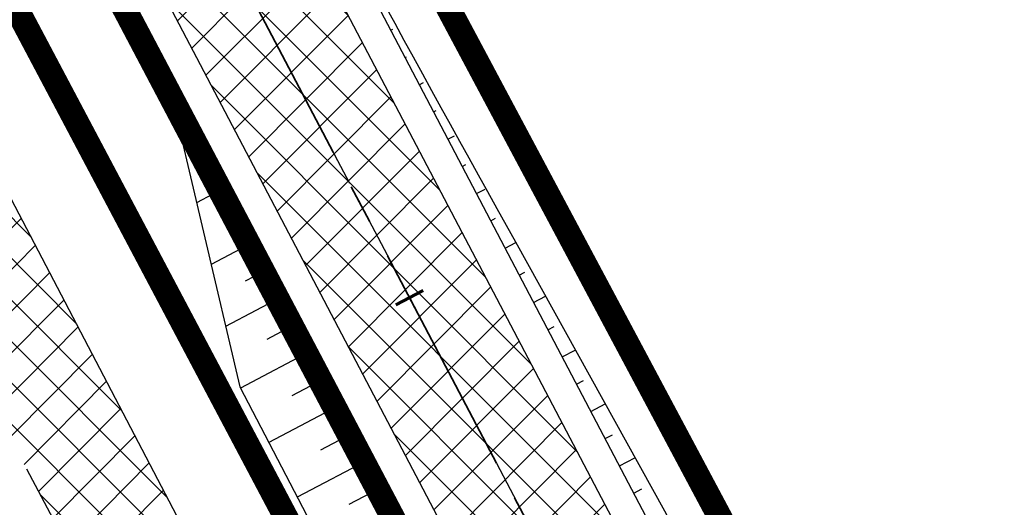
# Model space of a CAD drawing. Header units: metres. Extents: x 7529682 to 7533711, y 5721195 to 5727842.
# Tile 196 of 232: x 7530005 to 7530021, y 5727237 to 5727245. Entities that reach past the tile are written whole.
import ezdxf
from ezdxf import colors
from ezdxf.entities.mleader import LeaderData, LeaderLine
from ezdxf.math import Vec2, Vec3

# ---------------------------------------------------------------- set-up
doc = ezdxf.new("R2010")
doc.units = ezdxf.units.M
for name, pattern in [('817-dzialki-09-05-04$0$HIDDEN', [0.375, 0.25, -0.125]), ('ACAD_ISO05W100', [33, 24, -3, 0, -3, 0, -3]), ('CENTER', [50.800000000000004, 31.75, -6.35, 6.35, -6.35]), ('CENTER2', [28.575000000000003, 19.05, -3.175, 3.175, -3.175]), ('HIDDEN', [9.524999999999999, 6.35, -3.175])]:
    doc.linetypes.add(name, pattern=pattern)
for name, color, linetype in [('C-DROGI-SYTUACJA', 7, 'Continuous'), ('D-hatch-pobocza', 131, 'Continuous'), ('D-pobocza', 60, 'Continuous'), ('D-rowy', 160, 'Continuous'), ('D-skarpa', 2, 'Continuous'), ('D-skarpa-kreskowanie', 2, 'Continuous')]:
    doc.layers.add(name, color=color, linetype=linetype)
doc.layers.add('D-hatch-ciag-pieszo-rowerowy', color=7, linetype='Continuous', lineweight=13, true_color=0xff9f80)
doc.layers.add('D-LR-etap-III', color=7, linetype='817-dzialki-09-05-04$0$HIDDEN', lineweight=50, true_color=0x00008f)
for name, color, linetype, lineweight in [('D-krawędzie', 3, 'Continuous', 30), ('D-obrzeża', 2, 'Continuous', 30), ('D-oś', 10, 'CENTER', 30), ('D-pas-drogowy', 7, 'ACAD_ISO05W100', 50)]:
    doc.layers.add(name, color=color, linetype=linetype, lineweight=lineweight)
doc.layers.add('poprzeczki', color=7, linetype='Continuous', true_color=0x0000c7)
doc.layers.add('Sieci-EN-opisy', color=4, linetype='Continuous', lineweight=30, plot=False)
doc.styles.get("Standard").update_dxf_attribs({"font": 'arial.ttf'})
pattern_1 = [(45, (0, 0), (-0.3367596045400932, 0.3367596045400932), []), (135, (0, 0), (-0.3367596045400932, -0.3367596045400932), [])]

# ---------------------------------------------------------------- blocks, each defined once
blk = doc.blocks.new('AeccTickLine')
at = {"color": 0, "linetype": 'ByBlock', "lineweight": -2}
blk.add_line((0, 1), (-3.673819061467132e-16, -1), dxfattribs=at)

msp = doc.modelspace()

# ---------------------------------------------------------------- hatches: boundary and pattern name
at = {"layer": 'D-hatch-ciag-pieszo-rowerowy'}
h = msp.add_hatch(dxfattribs=at)
h.set_pattern_fill('ANSI37', color=256, scale=0.15, style=0)
h.set_pattern_definition(pattern_1)
h.paths.add_polyline_path([(7530087.678862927, 5727092.355615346), (7530089.82643199, 5727093.64472505), (7530088.918086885, 5727095.394145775), (7530067.691098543, 5727136.189728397), (7530050.056161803, 5727169.469378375), (7530031.715691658, 5727204.15672467), (7530016.02393302, 5727233.701768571), (7529998.202331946, 5727267.633669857), (7529996.200073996, 5727266.069395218), (7530013.813315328, 5727232.534205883), (7530029.506689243, 5727202.986120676), (7530047.847139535, 5727168.298814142), (7530065.47768309, 5727135.027454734), (7530086.699342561, 5727094.242115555)])
at = {"layer": 'D-hatch-pobocza'}
h = msp.add_hatch(dxfattribs=at)
h.set_pattern_fill('ANSI37', color=256, scale=0.15, style=0)
h.set_pattern_definition(pattern_1)
h.paths.add_polyline_path([(7530033.2, 5727187.89), (7530019.74, 5727212.96), (7530009.309999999, 5727233.03), (7529993.271317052, 5727263.708224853), (7529991.73786403, 5727262.451863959), (7530006.701701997, 5727234.141132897), (7530044.198460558, 5727163.133456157), (7530082.890091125, 5727090.20043586), (7530088.410620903, 5727079.7730674), (7530090.482093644, 5727079.127608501), (7530082.53, 5727094.32), (7530071.3, 5727115.82), (7530059.019999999, 5727138.69), (7530045.92, 5727163.31)])

# ---------------------------------------------------------------- linework, layer by layer
at = {"layer": 'C-DROGI-SYTUACJA', "color": 10, "linetype": 'CENTER2', "lineweight": 35, "ltscale": 0.2}
msp.add_lwpolyline([(7529994.784814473, 5727271.452278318), (7530014.918624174, 5727233.117987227), (7530030.611190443, 5727203.571422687), (7530048.95165067, 5727168.884096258), (7530066.58439081, 5727135.608591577), (7530088.791572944, 5727092.929201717), (7530119.442360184, 5727037.047053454), (7530133.979593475, 5727010.093640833), (7530160.01702296, 5726961.449550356), (7530183.786607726, 5726917.332915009), (7530204.666096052, 5726877.528243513), (7530227.908566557, 5726832.904262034), (7530259.102442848, 5726774.825526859, 0.06358496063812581), (7530264.988877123, 5726766.578101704), (7530268.469625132, 5726762.818326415, -0.06508397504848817), (7530272.968742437, 5726756.474687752), (7530281.4242284, 5726740.503672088, -0.06508397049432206), (7530284.141528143, 5726733.216691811), (7530284.890711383, 5726729.972348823, 0.06446268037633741), (7530289.361782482, 5726717.936811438), (7530322.483990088, 5726654.998261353), (7530339.922145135, 5726621.886334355)], format="xyb", dxfattribs=at)
at = {"layer": 'D-krawędzie', "linetype": 'HIDDEN', "ltscale": 0.3}
msp.add_lwpolyline([(7529971.475882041, 5727300.786382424), (7530006.701701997, 5727234.141132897), (7530044.198460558, 5727163.133456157), (7530082.890091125, 5727090.20043586), (7530098.687472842, 5727060.36179238), (7530131.997785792, 5726997.210008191), (7530163.821737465, 5726937.096607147), (7530204.081352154, 5726861.012519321), (7530247.819962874, 5726778.438272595), (7530252.219999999, 5726770.26), (7530259.735272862, 5726756.89951491), (7530263.781713, 5726749.286762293), (7530270.196482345, 5726737.095956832), (7530272.433334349, 5726732.818899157), (7530276.00888925, 5726725.597700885), (7530279.7, 5726718.02), (7530284.501430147, 5726708.939695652), (7530291.375516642, 5726695.939652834), (7530296.045865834, 5726687.107244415), (7530304.46414878, 5726671.186868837), (7530316.603827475, 5726648.181421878)], dxfattribs=at)
at = {"layer": 'D-LR-etap-III', "ltscale": 10, "flags": 128}
msp.add_lwpolyline([(7531750.474471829, 5723895.103125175, 0.4, 0.4, 0), (7531750.505, 5723895.13, 0.4, 0.4, 0), (7531682.71, 5724022.92, 0.4, 0.4, 0), (7531619.177023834, 5724147.203692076, 0.4, 0.4, 0), (7531592.308960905, 5724198.48863389, 0.4, 0.4, 0), (7531553.263875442, 5724272.918564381, 0.4, 0.4, 0), (7531504.019999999, 5724366.79, 0.4, 0.4, 0), (7531482.09, 5724407.62, 0.4, 0.4, 0), (7531412.350402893, 5724541.182759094, 0.4, 0.4, 0), (7531388.463669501, 5724586.929768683, 0.4, 0.4, 0), (7531345.12, 5724669.94, 0.4, 0.4, 0), (7531127.66, 5725081.67, 0.4, 0.4, 0), (7531059.253139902, 5725211.040795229, 0.4, 0.4, 0), (7531008.007244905, 5725307.953830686, 0.4, 0.4, 0), (7530964.181635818, 5725390.835555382, 0.4, 0.4, 0), (7530914.557354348, 5725484.683561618, 0.4, 0.4, 0), (7530865.243241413, 5725577.493975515, 0.4, 0.4, 0), (7530840.085257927, 5725624.058651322, 0.4, 0.4, 0), (7530802.559525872, 5725694.924584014, 0.4, 0.4, 0), (7530755.54, 5725787.51, 0.4, 0.4, 0), (7530708.717810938, 5725876.303221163, 0.4, 0.4, 0), (7530695.12, 5725902.09, 0.4, 0.4, 0), (7530642.91397006, 5726001.07839487, 0.4, 0.4, 0), (7530634.934723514, 5726016.146615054, 0.4, 0.4, 0), (7530610.820000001, 5726061.929999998, 0.4, 0.4, 0), (7530610.820000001, 5726061.929999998, 0.4, 0.4, 0), (7530607.21, 5726063.51, 0.4, 0.4, 0), (7530597.42, 5726080.68, 0.4, 0.4, 0), (7530591.16, 5726088.44, 0.4, 0.4, 0), (7530581.28, 5726107.21, 0.4, 0.4, 0), (7530571.29, 5726130.56, 0.4, 0.4, 0), (7530549.554994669, 5726171.527317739, 0.4, 0.4, 0), (7530531.014309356, 5726206.473807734, 0.4, 0.4, 0), (7530516.461208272, 5726236.016618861, 0.4, 0.4, 0), (7530500.798929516, 5726266.141265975, 0.4, 0.4, 0), (7530491.349999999, 5726283.94, 0.4, 0.4, 0), (7530482.4, 5726303.41, 0.4, 0.4, 0), (7530482.4, 5726303.41, 0.4, 0.4, 0), (7530450.41, 5726357.28, 0.4, 0.4, 0), (7530397.759396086, 5726458.499907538, 0.4, 0.4, 0), (7530334.707815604, 5726583.664702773, 0.4, 0.4, 0), (7530303.939274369, 5726645.167943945, 0.4, 0.4, 0), (7530300.509779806, 5726651.777515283, 0.4, 0.4, 0), (7530289.213532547, 5726671.966724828, 0.4, 0.4, 0), (7530281.54, 5726685.57, 0.4, 0.4, 0), (7530261.37085633, 5726724.163374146, 0.4, 0.4, 0), (7530254.03, 5726738.21, 0.4, 0.4, 0), (7530197.219999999, 5726845.06, 0.4, 0.4, 0), (7530194.71, 5726849.15, 0.4, 0.4, 0), (7530195.92, 5726850.75, 0.4, 0.4, 0), (7530170.546669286, 5726892.961489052, 0.4, 0.4, 0), (7530143.174718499, 5726945.065838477, 0.4, 0.4, 0), (7530105.059999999, 5727018.32, 0.4, 0.4, 0), (7530100.059999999, 5727027.16, 0.4, 0.4, 0), (7530062.318670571, 5727099.625398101, 0.4, 0.4, 0), (7530015.378537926, 5727189.420463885, 0.4, 0.4, 0), (7529983.207960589, 5727250.206596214, 0.4, 0.4, 0), (7529953.284293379, 5727306.74720398, 0.4, 0.4, 0), (7529900.67053443, 5727406.15903814, 0.4, 0.4, 0), (7529890.630239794, 5727425.131178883, 0.4, 0.4, 0), (7529875.155383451, 5727454.426350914, 0.4, 0.4, 0), (7529857.560096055, 5727487.787346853, 0.4, 0.4, 0), (7529835.194401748, 5727530.19312405, 0.4, 0.4, 0), (7529811.740544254, 5727574.662079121, 0.4, 0.4, 0), (7529792.101859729, 5727611.922638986, 0.4, 0.4, 0), (7529768.066117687, 5727657.469613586, 0.4, 0.4, 0), (7529755.210566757, 5727682.131373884, 0.4, 0.4, 0), (7529753.309999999, 5727681.13, 0.4, 0.4, 0), (7529739.21, 5727707.77, 0.4, 0.4, 0), (7529735.394745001, 5727711.251990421, 0.4, 0.4, 0), (7529725.42, 5727730.2, 0.4, 0.4, 0), (7529723.55, 5727729.88, 0.4, 0.4, 0), (7529695.566668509, 5727782.932080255, 0.4, 0.4, 0), (7529717.67971874, 5727794.024357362, 0.4, 0.4, 0), (7529736.274870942, 5727758.647400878, 0.4, 0.4, 0), (7529736.274870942, 5727758.647400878, 0.4, 0.4, 0), (7529744.511003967, 5727750.406106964, 0.4, 0.4, 0), (7529744.511003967, 5727750.406106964, 0.4, 0.4, 0), (7529750.282568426, 5727738.549848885, 0.4, 0.4, 0), (7529777.108510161, 5727687.569424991, 0.4, 0.4, 0), (7529796.51537536, 5727651.329932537, 0.4, 0.4, 0), (7529814.937945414, 5727616.793170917, 0.4, 0.4, 0), (7529839.006722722, 5727572.303976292, 0.4, 0.4, 0), (7529860.617626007, 5727532.509108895, 0.4, 0.4, 0), (7529882.348967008, 5727491.504261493, 0.4, 0.4, 0), (7529904.865139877, 5727449.096370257, 0.4, 0.4, 0), (7529920.747384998, 5727418.884773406, 0.4, 0.4, 0), (7529946.676504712, 5727368.547487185, 0.4, 0.4, 0), (7529972.024701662, 5727320.573310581, 0.4, 0.4, 0), (7529987.740014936, 5727290.153392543, 0.4, 0.4, 0), (7529996.497385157, 5727273.661630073, 0.4, 0.4, 0), (7530017.541471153, 5727234.202689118, 0.4, 0.4, 0), (7530033.053657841, 5727204.864166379, 0.4, 0.4, 0), (7530051.622983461, 5727170.222745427, 0.4, 0.4, 0), (7530069.276612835, 5727137.015751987, 0.4, 0.4, 0), (7530089.385386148, 5727097.533639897, 0.4, 0.4, 0), (7530109.712512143, 5727060.746615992, 0.4, 0.4, 0), (7530136.769722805, 5727011.640131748, 0.4, 0.4, 0), (7530162.446686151, 5726962.743777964, 0.4, 0.4, 0), (7530187.674104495, 5726916.992101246, 0.4, 0.4, 0), (7530207.820739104, 5726879.335323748, 0.4, 0.4, 0), (7530230.625609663, 5726834.518686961, 0.4, 0.4, 0), (7530262.288093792, 5726776.61832811, 0.4, 0.4, 0), (7530277.509672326, 5726760.213143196, 0.4, 0.4, 0), (7530286.036865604, 5726744.106684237, 0.4, 0.4, 0), (7530288.097472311, 5726735.884066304, 0.4, 0.4, 0), (7530290.393870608, 5726725.046963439, 0.4, 0.4, 0), (7530296.17664807, 5726713.582980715, 0.4, 0.4, 0), (7530302.726195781, 5726701.18226779, 0.4, 0.4, 0), (7530325.685047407, 5726657.466383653, 0.4, 0.4, 0), (7530343.243978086, 5726623.648592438, 0.4, 0.4, 0), (7530360.229820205, 5726591.746871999, 0.4, 0.4, 0), (7530383.20855044, 5726548.059469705, 0.4, 0.4, 0), (7530406.017875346, 5726503.605514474, 0.4, 0.4, 0), (7530427.464919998, 5726462.620289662, 0.4, 0.4, 0), (7530447.9278544, 5726424.388014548, 0.4, 0.4, 0), (7530471.126878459, 5726379.920667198, 0.4, 0.4, 0), (7530490.501003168, 5726343.033350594, 0.4, 0.4, 0), (7530509.499458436, 5726306.733076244, 0.4, 0.4, 0), (7530529.890269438, 5726267.244072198, 0.4, 0.4, 0), (7530543.852446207, 5726238.990319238, 0.4, 0.4, 0), (7530554.808897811, 5726218.943990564, 0.4, 0.4, 0), (7530559.027108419, 5726212.223286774, 0.4, 0.4, 0), (7530563.060988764, 5726206.409670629, 0.4, 0.4, 0), (7530566.93354971, 5726200.463543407, 0.4, 0.4, 0), (7530569.771022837, 5726194.901501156, 0.4, 0.4, 0), (7530571.47319415, 5726191.282350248, 0.4, 0.4, 0), (7530572.839142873, 5726188.024533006, 0.4, 0.4, 0), (7530575.295071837, 5726182.034664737, 0.4, 0.4, 0), (7530579.736851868, 5726173.306070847, 0.4, 0.4, 0), (7530583.3, 5726167.41, 0.4, 0.4, 0), (7530593.4, 5726163.33, 0.4, 0.4, 0), (7530598.618375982, 5726155.264489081, 0.4, 0.4, 0), (7530608.258304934, 5726140.497132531, 0.4, 0.4, 0), (7530603.269999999, 5726136.83, 0.4, 0.4, 0), (7530606.53, 5726131.84, 0.4, 0.4, 0), (7530604.239057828, 5726124.21679044, 0.4, 0.4, 0), (7530605.847136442, 5726121.630127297, 0.4, 0.4, 0), (7530608.971611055, 5726116.164124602, 0.4, 0.4, 0), (7530618.114293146, 5726097.791111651, 0.4, 0.4, 0), (7530651.213125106, 5726034.959524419, 0.4, 0.4, 0), (7530670.243741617, 5725998.61095082, 0.4, 0.4, 0), (7530698.075474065, 5725945.952624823, 0.4, 0.4, 0), (7530716.505955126, 5725911.3051464, 0.4, 0.4, 0), (7530735.223454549, 5725875.667401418, 0.4, 0.4, 0), (7530752.504235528, 5725842.154920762, 0.4, 0.4, 0), (7530778.310652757, 5725793.501254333, 0.4, 0.4, 0), (7530797.499961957, 5725756.381811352, 0.4, 0.4, 0), (7530812.518974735, 5725728.28874362, 0.4, 0.4, 0), (7530820.039295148, 5725713.160404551, 0.4, 0.4, 0), (7530822.422446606, 5725710.193574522, 0.4, 0.4, 0), (7530833.154893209, 5725688.800634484, 0.4, 0.4, 0), (7530849.629354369, 5725656.158601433, 0.4, 0.4, 0), (7530867.98290276, 5725621.963939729, 0.4, 0.4, 0), (7530872.629809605, 5725612.88760475, 0.4, 0.4, 0), (7530880.354488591, 5725597.594500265, 0.4, 0.4, 0), (7530883.839446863, 5725593.389159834, 0.4, 0.4, 0), (7530891.782113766, 5725587.763349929, 0.4, 0.4, 0), (7530895.038670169, 5725584.280746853, 0.4, 0.4, 0), (7530897.033644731, 5725580.941110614, 0.4, 0.4, 0), (7530900.951646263, 5725579.945856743, 0.4, 0.4, 0), (7530904.80970798, 5725571.977328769, 0.4, 0.4, 0), (7530903.682362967, 5725568.566434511, 0.4, 0.4, 0), (7530908.900614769, 5725558.844845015, 0.4, 0.4, 0), (7530910.252030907, 5725545.671606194, 0.4, 0.4, 0), (7530912.872986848, 5725538.645543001, 0.4, 0.4, 0), (7530945.278171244, 5725478.464284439, 0.4, 0.4, 0), (7530959.692318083, 5725450.24628822, 0.4, 0.4, 0), (7531002.82670893, 5725368.192370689, 0.4, 0.4, 0), (7531044.703532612, 5725290.314293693, 0.4, 0.4, 0), (7531064.098839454, 5725253.212562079, 0.4, 0.4, 0), (7531083.010253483, 5725216.677517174, 0.4, 0.4, 0), (7531113.013137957, 5725158.465613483, 0.4, 0.4, 0), (7531137.364304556, 5725113.07076138, 0.4, 0.4, 0), (7531150.830830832, 5725086.711759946, 0.4, 0.4, 0), (7531159.745663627, 5725076.640848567, 0.4, 0.4, 0), (7531166.309999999, 5725074.58, 0.4, 0.4, 0), (7531172.29, 5725062.58, 0.4, 0.4, 0), (7531170.589828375, 5725055.605912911, 0.4, 0.4, 0), (7531173.732823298, 5725044.080706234, 0.4, 0.4, 0), (7531215.342008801, 5724964.859648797, 0.4, 0.4, 0), (7531238.054496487, 5724921.684649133, 0.4, 0.4, 0), (7531262.389821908, 5724875.282876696, 0.4, 0.4, 0), (7531295.587160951, 5724811.265731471, 0.4, 0.4, 0), (7531348.487908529, 5724712.362812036, 0.4, 0.4, 0), (7531363.740817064, 5724682.68394264, 0.4, 0.4, 0), (7531366.986905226, 5724675.865317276, 0.4, 0.4, 0), (7531382.541261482, 5724646.110625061, 0.4, 0.4, 0), (7531401.299165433, 5724610.874551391, 0.4, 0.4, 0), (7531428.964837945, 5724558.862274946, 0.4, 0.4, 0), (7531449.111202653, 5724520.397801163, 0.4, 0.4, 0), (7531477.292992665, 5724465.831467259, 0.4, 0.4, 0), (7531500.996290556, 5724421.112506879, 0.4, 0.4, 0), (7531512.121834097, 5724400.549045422, 0.4, 0.4, 0), (7531513.78163794, 5724396.757451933, 0.4, 0.4, 0), (7531526.32, 5724379.39, 0.4, 0.4, 0), (7531566.783642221, 5724302.73628205, 0.4, 0.4, 0), (7531578.579156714, 5724282.774819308, 0.4, 0.4, 0), (7531584.232619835, 5724273.111246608, 0.4, 0.4, 0), (7531590.109283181, 5724263.508189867, 0.4, 0.4, 0), (7531593.027899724, 5724258.771479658, 0.4, 0.4, 0), (7531595.711841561, 5724254.226824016, 0.4, 0.4, 0), (7531601.659976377, 5724243.898197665, 0.4, 0.4, 0), (7531606.097733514, 5724235.986407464, 0.4, 0.4, 0), (7531609.382207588, 5724230.799061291, 0.4, 0.4, 0), (7531611.580260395, 5724227.671180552, 0.4, 0.4, 0), (7531612.707802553, 5724225.86410867, 0.4, 0.4, 0), (7531618.665224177, 5724214.480919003, 0.4, 0.4, 0), (7531619.885522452, 5724212.333950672, 0.4, 0.4, 0), (7531620.931818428, 5724210.787064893, 0.4, 0.4, 0), (7531623.518605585, 5724207.111542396, 0.4, 0.4, 0), (7531626.143926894, 5724203.61306897, 0.4, 0.4, 0), (7531632.022984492, 5724196.485954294, 0.4, 0.4, 0), (7531653.949089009, 5724152.617641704, 0.4, 0.4, 0), (7531656.750690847, 5724143.103797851, 0.4, 0.4, 0), (7531659.61440691, 5724133.254504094, 0.4, 0.4, 0), (7531661.627147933, 5724128.646047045, 0.4, 0.4, 0.01093811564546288), (7531674.314987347, 5724101.43546424, 0.4, 0.4, 0), (7531685.137626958, 5724081.408252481, 0.4, 0.4, 0), (7531692.159945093, 5724066.277333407, 0.4, 0.4, 0), (7531699.662164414, 5724051.388120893, 0.4, 0.4, 0), (7531704.480624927, 5724040.808561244, 0.4, 0.4, 0), (7531704.480624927, 5724040.808561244, 0.4, 0.4, 0), (7531704.401251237, 5724037.368913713, 0.4, 0.4, 0), (7531720.383609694, 5724003.441317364, 0.4, 0.4, 0), (7531728.79890528, 5723986.206298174, 0.4, 0.4, 0), (7531733.237926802, 5723977.192631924, 0.4, 0.4, 0), (7531736.750027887, 5723969.505210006, 0.4, 0.4, 0), (7531737.336143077, 5723968.518916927, 0.4, 0.4, 0), (7531738.285051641, 5723967.699360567, 0.4, 0.4, 0), (7531742.180915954, 5723962.346428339, 0.4, 0.4, 0), (7531744.286141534, 5723958.615526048, 0.4, 0.4, 0), (7531755.393260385, 5723944.192617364, 0.4, 0.4, 0), (7531758.69, 5723936.76, 0.4, 0.4, 0), (7531780.08, 5723929.25, 0.4, 0.4, 0), (7531792.611989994, 5723906.337708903, 0.4, 0.4, 0), (7531792.611989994, 5723906.337708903, 0.4, 0.4, 0), (7531756.962094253, 5723883.055323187, 0.4, 0.4, 0), (7531750.46, 5723895.130000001, 0.4, 0.4, 0), (7531750.46, 5723895.130000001, 0, 0, 0)], format="xyseb", dxfattribs=at)
at = {"layer": 'D-obrzeża'}
for points in [[(7530255.070830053, 5726779.690066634), (7530226.803596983, 5726832.319792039), (7530203.558300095, 5726876.949199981), (7530182.682878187, 5726916.746119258), (7530158.915773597, 5726960.858151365), (7530132.878471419, 5727009.502004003), (7530118.344271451, 5727036.449792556), (7530087.649834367, 5727092.411522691), (7530086.699342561, 5727094.242115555), (7530065.47768309, 5727135.027454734), (7530047.847139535, 5727168.298814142), (7530029.506689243, 5727202.986120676), (7530013.813315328, 5727232.534205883), (7529993.681375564, 5727270.864936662)], [(7530097.920401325, 5727078.884914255), (7530089.894115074, 5727093.518343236), (7530067.691098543, 5727136.189728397), (7530050.056161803, 5727169.469378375), (7530031.715691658, 5727204.15672467), (7530016.02393302, 5727233.701768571), (7529998.204604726, 5727267.629342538)]]:
    msp.add_lwpolyline(points, dxfattribs=at)
at = {"layer": 'D-oś', "ltscale": 0.03}
msp.add_lwpolyline([(7529994.784814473, 5727271.452278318), (7530014.918624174, 5727233.117987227), (7530030.611190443, 5727203.571422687), (7530048.95165067, 5727168.884096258), (7530066.58439081, 5727135.608591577), (7530088.791572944, 5727092.929201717), (7530119.442360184, 5727037.047053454), (7530133.979593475, 5727010.093640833), (7530160.01702296, 5726961.449550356), (7530183.786607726, 5726917.332915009), (7530204.666096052, 5726877.528243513), (7530227.908566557, 5726832.904262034), (7530259.102442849, 5726774.825526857, 0.06358496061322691), (7530264.988877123, 5726766.578101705), (7530268.469625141, 5726762.818326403, -0.06508397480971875), (7530272.968742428, 5726756.474687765), (7530281.424228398, 5726740.503672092, -0.06508397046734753), (7530284.141528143, 5726733.216691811), (7530284.890711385, 5726729.972348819, 0.06446268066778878), (7530289.361782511, 5726717.936811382), (7530322.48423269, 5726654.997800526)], format="xyb", dxfattribs=at)
at = {"layer": 'D-pas-drogowy', "ltscale": 0.2, "flags": 128}
msp.add_lwpolyline([(7531633.018560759, 5724182.834272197, 0.4, 0.4, 0), (7531617.558899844, 5724211.608162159, 0.4, 0.4, 0), (7531566.783642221, 5724302.73628205, 0.4, 0.4, 0), (7531538.419082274, 5724356.469679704, 0.4, 0.4, 0), (7531526.32, 5724379.39, 0.4, 0.4, 0), (7531516.102085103, 5724393.607319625, 0.4, 0.4, 0.001485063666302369), (7531513.78037409, 5724396.837773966, 0.4, 0.4, 0), (7531501.87, 5724413.41, 0.4, 0.4, 0), (7531474.926107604, 5724464.507896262, 0.4, 0.4, 0), (7531446.200436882, 5724518.992313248, 0.4, 0.4, 0), (7531424.962185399, 5724559.262257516, 0.4, 0.4, 0), (7531398.444460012, 5724609.565801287, 0.4, 0.4, 0), (7531379.647455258, 5724645.216004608, 0.4, 0.4, 0), (7531365.23, 5724672.56, 0.4, 0.4, 0), (7531341.305752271, 5724717.915356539, 0.4, 0.4, 0), (7531312.899996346, 5724771.788898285, 0.4, 0.4, 0), (7531292.590923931, 5724810.306502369, 0.4, 0.4, 0), (7531259.391619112, 5724873.271351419, 0.4, 0.4, 0), (7531233.740401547, 5724921.922582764, 0.4, 0.4, 0), (7531203.072738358, 5724980.092044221, 0.4, 0.4, 0), (7531173.471398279, 5725036.225177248, 0.4, 0.4, 0), (7531168.269999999, 5725046.09, 0.4, 0.4, 0), (7531172.29, 5725062.58, 0.4, 0.4, 0), (7531166.309999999, 5725074.58, 0.4, 0.4, 0), (7531150.32, 5725079.6, 0.4, 0.4, 0), (7531141.5, 5725096.43, 0.4, 0.4, 0), (7531109.311735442, 5725157.814415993, 0.4, 0.4, 0), (7531086.641300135, 5725201.047918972, 0.4, 0.4, 0), (7531059.198258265, 5725253.383662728, 0.4, 0.4, 0), (7531028.206828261, 5725312.48946212, 0.4, 0.4, 0), (7530999.104694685, 5725367.990143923, 0.4, 0.4, 0), (7530956.247527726, 5725449.724815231, 0.4, 0.4, 0), (7530924.397774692, 5725510.463768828, 0.4, 0.4, 0), (7530897.509999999, 5725561.74, 0.4, 0.4, 0), (7530894.46, 5725566.14, 0.4, 0.4, 0), (7530892.16, 5725570.49, 0.4, 0.4, 0), (7530869.362688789, 5725613.307018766, 0.4, 0.4, 0), (7530861.693971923, 5725627.704613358, 0.4, 0.4, 0), (7530852.74, 5725644.52, 0.4, 0.4, 0), (7530831.509999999, 5725684.2, 0.4, 0.4, 0), (7530811.13, 5725722.52, 0.4, 0.4, 0), (7530792.3476413, 5725757.940652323, 0.4, 0.4, 0), (7530768.03, 5725803.8, 0.4, 0.4, 0), (7530748.768542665, 5725840.178507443, 0.4, 0.4, 0), (7530727.7, 5725879.97, 0.4, 0.4, 0), (7530712.0981582, 5725909.54523909, 0.4, 0.4, 0), (7530693.644105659, 5725944.645156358, 0.4, 0.4, 0), (7530665.702224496, 5725997.538976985, 0.4, 0.4, 0), (7530641.759999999, 5726042.88, 0.4, 0.4, 0), (7530616.5, 5726091.48, 0.4, 0.4, 0), (7530604.628439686, 5726114.319880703, 0.4, 0.4, -0.007762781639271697), (7530602.5, 5726118.43, 0.4, 0.4, 0), (7530603.992037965, 5726123.394821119, 0.4, 0.4, 0), (7530606.53, 5726131.84, 0.4, 0.4, 0), (7530603.269999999, 5726136.83, 0.4, 0.4, 0), (7530593.775620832, 5726151.368713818, 0.4, 0.4, 0), (7530590.202637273, 5726156.84001263, 0.4, 0.4, 0), (7530583.3, 5726167.41, 0.4, 0.4, 0), (7530580.578343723, 5726170.427567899, 0.4, 0.4, 0), (7530575.849999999, 5726175.67, 0.4, 0.4, 0), (7530569.009999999, 5726186.66, 0.4, 0.4, 0), (7530562.555322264, 5726199.189409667, 0.4, 0.4, 0), (7530555.67, 5726211.39, 0.4, 0.4, 0), (7530548.29, 5726224.23, 0.4, 0.4, 0), (7530540.58, 5726237.71, 0.4, 0.4, 0), (7530532.679999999, 5726252.65, 0.4, 0.4, 0), (7530524.059999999, 5726269.35, 0.4, 0.4, 0), (7530502.82, 5726309.91, 0.4, 0.4, 0), (7530488.83, 5726336.63, 0.4, 0.4, 0), (7530466.03, 5726380.16, 0.4, 0.4, 0), (7530438.469999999, 5726432.77, 0.4, 0.4, 0), (7530424.53, 5726459.09, 0.4, 0.4, 0), (7530401.63, 5726502.97, 0.4, 0.4, 0), (7530383.38, 5726538.06, 0.4, 0.4, 0), (7530353.969999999, 5726593.52, 0.4, 0.4, 0), (7530338.469999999, 5726622.74, 0.4, 0.4, 0), (7530322.009999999, 5726653.88, 0.4, 0.4, 0), (7530297.54, 5726700.33, 0.4, 0.4, 0), (7530287.38, 5726719.6, 0.4, 0.4, 0), (7530285.94993921, 5726722.315508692, 0.4, 0.4, 0), (7530280.259999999, 5726733.12, 0.4, 0.4, 0), (7530266.73, 5726758.74, 0.4, 0.4, 0), (7530260.42, 5726770.47, 0.4, 0.4, 0), (7530253.25, 5726783.82, 0.4, 0.4, 0), (7530244.95, 5726799.33, 0.4, 0.4, 0), (7530239.389999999, 5726808.49, 0.4, 0.4, 0), (7530238.29, 5726807.9, 0.4, 0.4, 0), (7530218.11, 5726850.67, 0.4, 0.4, 0), (7530175.906646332, 5726928.168028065, 0.4, 0.4, 0), (7530096.679999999, 5727076.15, 0.4, 0.4, 0), (7530094.679999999, 5727079.89, 0.4, 0.4, 0), (7530064.59693469, 5727135.522637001, 0.4, 0.4, 0), (7530046.730970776, 5727168.8921561, 0.4, 0.4, 0), (7530025.803045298, 5727208.461374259, 0.4, 0.4, 0), (7530012.846501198, 5727232.979315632, 0.4, 0.4, 0), (7529994.15, 5727268.45, 0.4, 0.4, 0), (7529981.670868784, 5727291.93018666, 0.4, 0.4, 0), (7529949.889999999, 5727351.73, 0.4, 0.4, 0), (7529924.75, 5727399.03, 0.4, 0.4, 0), (7529915.515824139, 5727417.099754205, 0.4, 0.4, 0), (7529885.83, 5727475.19, 0.4, 0.4, 0), (7529862.559999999, 5727519.97, 0.4, 0.4, 0), (7529852.984923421, 5727538.191086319, 0.4, 0.4, 0), (7529836.513084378, 5727569.51130111, 0.4, 0.4, 0), (7529815.36890814, 5727609.140983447, 0.4, 0.4, 0), (7529792.795203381, 5727651.247499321, 0.4, 0.4, 0), (7529774.199114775, 5727685.858348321, 0.4, 0.4, 0), (7529746.966026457, 5727736.059440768, 0.4, 0.4, 0), (7529733.92, 5727757.62, 0.4, 0.4, 0), (7529708.607472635, 5727806.388536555, 0.4, 0.4, 0), (7529688.491967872, 5727796.344621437, 0.4, 0.4, 0), (7529723.55, 5727729.88, 0.4, 0.4, 0), (7529725.42, 5727730.2, 0.4, 0.4, 0), (7529735.38, 5727711.28, 0.4, 0.4, 0), (7529739.21, 5727707.77, 0.4, 0.4, 0), (7529753.309999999, 5727681.13, 0.4, 0.4, 0), (7529755.178396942, 5727682.114424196, 0.4, 0.4, 0), (7529792.101859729, 5727611.922638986, 0.4, 0.4, 0), (7529811.740544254, 5727574.662079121, 0.4, 0.4, 0), (7529835.194401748, 5727530.19312405, 0.4, 0.4, 0), (7529857.560096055, 5727487.787346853, 0.4, 0.4, 0), (7529875.155383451, 5727454.426350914, 0.4, 0.4, 0), (7529890.630239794, 5727425.131178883, 0.4, 0.4, 0), (7529900.67053443, 5727406.15903814, 0.4, 0.4, 0), (7529953.284293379, 5727306.74720398, 0.4, 0.4, 0), (7529983.207960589, 5727250.206596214, 0.4, 0.4, 0), (7530015.378537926, 5727189.420463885, 0.4, 0.4, 0), (7530062.318670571, 5727099.625398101, 0.4, 0.4, 0), (7530100.059999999, 5727027.16, 0.4, 0.4, 0), (7530105.059999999, 5727018.32, 0.4, 0.4, 0), (7530143.174718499, 5726945.065838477, 0.4, 0.4, 0), (7530170.546669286, 5726892.961489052, 0.4, 0.4, 0), (7530195.92, 5726850.75, 0.4, 0.4, 0), (7530194.71, 5726849.15, 0.4, 0.4, 0), (7530197.219999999, 5726845.06, 0.4, 0.4, 0), (7530254.03, 5726738.21, 0.4, 0.4, 0), (7530261.37085633, 5726724.163374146, 0.4, 0.4, 0), (7530281.54, 5726685.57, 0.4, 0.4, 0), (7530289.213532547, 5726671.966724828, 0.4, 0.4, 0), (7530300.509779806, 5726651.777515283, 0.4, 0.4, 0), (7530303.939274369, 5726645.167943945, 0.4, 0.4, 0), (7530334.707815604, 5726583.664702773, 0.4, 0.4, 0), (7530397.759396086, 5726458.499907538, 0.4, 0.4, 0), (7530450.41, 5726357.28, 0.4, 0.4, 0), (7530482.4, 5726303.41, 0.4, 0.4, 0), (7530483.687990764, 5726301.003383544, 0.4, 0.4, 0), (7530491.349999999, 5726283.94, 0.4, 0.4, 0), (7530512.67, 5726243.78, 0.4, 0.4, 0), (7530529.429999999, 5726209.46, 0.4, 0.4, 0), (7530571.29, 5726130.56, 0.4, 0.4, 0), (7530581.28, 5726107.21, 0.4, 0.4, 0), (7530591.16, 5726088.44, 0.4, 0.4, 0), (7530597.42, 5726080.68, 0.4, 0.4, 0), (7530607.21, 5726063.51, 0.4, 0.4, 0), (7530610.820000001, 5726061.929999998, 0.4, 0.4, 0), (7530634.934723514, 5726016.146615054, 0.4, 0.4, 0), (7530642.91397006, 5726001.07839487, 0.4, 0.4, 0), (7530695.12, 5725902.09, 0.4, 0.4, 0), (7530708.717810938, 5725876.303221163, 0.4, 0.4, 0), (7530755.54, 5725787.51, 0.4, 0.4, 0), (7530802.559525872, 5725694.924584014, 0.4, 0.4, 0), (7530840.085257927, 5725624.058651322, 0.4, 0.4, 0), (7530865.243241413, 5725577.493975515, 0.4, 0.4, 0), (7530914.557354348, 5725484.683561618, 0.4, 0.4, 0), (7530964.181635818, 5725390.835555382, 0.4, 0.4, 0), (7531008.007244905, 5725307.953830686, 0.4, 0.4, 0), (7531059.253139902, 5725211.040795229, 0.4, 0.4, 0), (7531127.66, 5725081.67, 0.4, 0.4, 0), (7531345.12, 5724669.94, 0.4, 0.4, 0), (7531388.463669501, 5724586.929768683, 0.4, 0.4, 0), (7531412.350402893, 5724541.182759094, 0.4, 0.4, 0), (7531482.09, 5724407.62, 0.4, 0.4, 0), (7531504.019999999, 5724366.79, 0.4, 0.4, 0), (7531519.374444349, 5724337.520497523, 0.4, 0.4, 0), (7531563.748815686, 5724252.931583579, 0.4, 0.4, 0), (7531602.175111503, 5724179.681224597, 0.4, 0.4, 0), (7531619.177023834, 5724147.203692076, 0.4, 0.4, 0), (7531625.038493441, 5724135.63500206, 0.4, 0.4, 0), (7531656.796442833, 5724073.31633882, 0.4, 0.4, 0), (7531675.12, 5724037.36, 0.4, 0.4, 0), (7531682.71, 5724022.92, 0.4, 0.4, 0), (7531705.565196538, 5723979.810545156, 0.4, 0.4, 0), (7531736.605941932, 5723921.261514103, 0.4, 0.4, 0), (7531750.46, 5723895.130000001, 0.4, 0.4, 0), (7531740.769999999, 5723886.56, 0.4, 0.4, 0), (7531732.86, 5723885, 0.4, 0.4, 0), (7531722.179999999, 5723887.77, 0.4, 0.4, 0), (7531729.87, 5723862.17, 0.4, 0.4, 0), (7531742.92, 5723861.93, 0.4, 0.4, 0), (7531763.71, 5723859.52, 0.4, 0.4, 0), (7531768.42, 5723854.12, 0.4, 0.4, 0), (7531787.42, 5723817.97, 0.4, 0.4, 0), (7531795.57, 5723809.82, 0.4, 0.4, 0), (7531816.346897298, 5723819.850397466, 0.4, 0.4, 0), (7531816.346897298, 5723819.850397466, 0.4, 0.4, 0), (7531805.059999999, 5723843.23, 0.4, 0.4, 0), (7531803.61, 5723886.23, 0.4, 0.4, 0), (7531803.61, 5723886.23, 0.4, 0.4, 0), (7531780.08, 5723929.25, 0.4, 0.4, 0), (7531758.69, 5723936.76, 0.4, 0.4, 0), (7531749.3590272, 5723946.412126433, 0.4, 0.4, 0), (7531742.71, 5723953.29, 0.4, 0.4, 0), (7531735.177368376, 5723967.877529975, 0.4, 0.4, 0), (7531722.37, 5723992.68, 0.4, 0.4, 0), (7531705.041669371, 5724030.885563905, 0.4, 0.4, 0), (7531699.469999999, 5724043.17, 0.4, 0.4, 0), (7531692.69, 5724058.11, 0.4, 0.4, 0), (7531679.672010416, 5724084.016803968, 0.4, 0.4, 0), (7531674.55, 5724094.21, 0.4, 0.4, 0), (7531666.633166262, 5724114.002855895, 0.4, 0.4, 0), (7531649, 5724153.82, 0.4, 0.4, 0), (7531641.49, 5724149.34, 0.4, 0.4, 0), (7531626.04, 5724179.34, 0.4, 0.4, 0), (7531633.03, 5724182.84, 0, 0, 0)], format="xyseb", dxfattribs=at)
at = {"layer": 'D-pobocza'}
for points in [[(7529998.605358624, 5727267.941621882), (7530016.466056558, 5727233.935281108), (7530032.157492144, 5727204.390845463), (7530050.498179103, 5727169.703089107), (7530068.133781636, 5727136.422183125), (7530090.335136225, 5727093.753992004), (7530120.979684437, 5727037.883218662), (7530135.521164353, 5727010.921932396), (7530161.558772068, 5726962.277508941), (7530185.331829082, 5726918.154429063), (7530206.217010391, 5726878.338904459), (7530218.181818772, 5726855.367276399)], [(7529995.799622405, 5727265.75654029), (7530013.37119179, 5727232.300693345), (7530029.06488876, 5727202.751999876), (7530047.405122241, 5727168.065103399), (7530065.034999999, 5727134.795000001), (7530087.248009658, 5727092.104411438), (7530117.905035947, 5727036.210888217), (7530132.438022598, 5727009.265349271), (7530158.475273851, 5726960.621591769), (7530182.241386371, 5726916.511400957), (7530203.115181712, 5726876.717582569), (7530214.729929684, 5726854.418046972)], [(7530090.482093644, 5727079.127608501), (7530082.53, 5727094.32), (7530071.3, 5727115.82), (7530059.019999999, 5727138.69), (7530045.92, 5727163.31), (7530033.2, 5727187.89), (7530019.74, 5727212.96), (7530009.309999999, 5727233.03), (7529993.271317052, 5727263.708224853)]]:
    msp.add_lwpolyline(points, dxfattribs=at)
at = {"layer": 'D-rowy', "linetype": 'HIDDEN', "ltscale": 0.1, "const_width": 0.4, "flags": 128}
msp.add_lwpolyline([(7530210.965394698, 5726857.16211251), (7530158.808792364, 5726954.519938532), (7530122.464669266, 5727022.753138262), (7530095.922217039, 5727072.858853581), (7530086.314342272, 5727091.113489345), (7530063.160349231, 5727134.708802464), (7530033.596430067, 5727190.758948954), (7530021.340025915, 5727213.675792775), (7530002.618519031, 5727249.035669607), (7529995.395546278, 5727262.502730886), (7529988.788851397, 5727275.205991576), (7529976.334113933, 5727299.005978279), (7529958.125259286, 5727333.487695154), (7529939.362448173, 5727369.129441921), (7529923.146313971, 5727399.734195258), (7529918.218542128, 5727408.984561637), (7529909.126483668, 5727427.527341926), (7529905.375875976, 5727434.673095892), (7529896.191914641, 5727451.151510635), (7529887.55708824, 5727467.230740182), (7529877.124171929, 5727486.656759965), (7529866.165565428, 5727506.778058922), (7529855.760289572, 5727526.176090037), (7529840.706671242, 5727554.897669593), (7529824.517708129, 5727585.588223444), (7529810.515313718, 5727612.292486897), (7529795.682036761, 5727640.076805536), (7529780.37897635, 5727668.689653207), (7529772.315107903, 5727684.077842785), (7529762.635420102, 5727702.446986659), (7529747.00719319, 5727732.117330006), (7529740.675640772, 5727744.953535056)], dxfattribs=at)
at = {"layer": 'D-skarpa', "linetype": 'Continuous'}
msp.add_lwpolyline([(7529996.398175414, 5727272.235367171), (7529998.722415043, 5727267.808414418), (7530000.377745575, 5727264.724422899), (7530003.39942029, 5727258.969491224), (7530003.39942029, 5727258.969491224, 0.009181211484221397), (7530012.808472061, 5727241.320553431), (7530012.808472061, 5727241.320553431), (7530015.231411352, 5727236.945439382), (7530016.762744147, 5727234.086549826), (7530017.534537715, 5727232.517983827), (7530019.734086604, 5727228.024742), (7530022.126827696, 5727223.634107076), (7530026.283291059, 5727216.075847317), (7530026.95366496, 5727214.874801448), (7530029.21994826, 5727210.417003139), (7530032.389435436, 5727204.515871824), (7530033.921676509, 5727201.58705723), (7530036.251622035, 5727197.163097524), (7530038.674386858, 5727192.788214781), (7530041.0941178, 5727188.411727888, 0.005106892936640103)], format="xyb", dxfattribs=at)
msp.add_lwpolyline([(7529995.695277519, 5727265.674000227), (7529997.147849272, 5727263.028027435), (7529997.849108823, 5727261.702057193), (7530000.206862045, 5727257.29270633), (7530002.553334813, 5727252.877430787), (7530004.349387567, 5727249.37198515), (7530007.143815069, 5727243.993063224), (7530008.324293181, 5727238.965387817), (7530010.635858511, 5727234.531778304), (7530012.161964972, 5727231.67014379), (7530013.06027719, 5727230.141645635), (7530016.241609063, 5727226.16984157), (7530018.782278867, 5727221.857773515), (7530021.126895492, 5727217.441579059), (7530022.823008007, 5727214.238045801), (7530023.472960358, 5727213.026153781), (7530025.800033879, 5727208.600641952), (7530028.907786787, 5727202.666722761), (7530030.431782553, 5727199.741822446), (7530035.052693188, 5727190.87329266)], dxfattribs=at)
at = {"layer": 'D-skarpa-kreskowanie', "linetype": 'Continuous'}
for p, q in [((7530006.757269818, 5727244.893442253, 107.8739922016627), (7530006.693464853, 5727244.85993082, 107.8259431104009)), ((7530010.779599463, 5727244.762159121, 107.9976132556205), (7530010.817234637, 5727244.781925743, 107.9732043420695)), ((7530006.989761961, 5727244.450782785, 107.8723866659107), (7530006.956867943, 5727244.433506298, 107.8476154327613)), ((7530011.012091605, 5727244.319499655, 107.9960077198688), (7530011.039417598, 5727244.333851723, 107.9771495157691)), ((7530007.222254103, 5727244.008123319, 107.8707811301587), (7530007.149278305, 5727243.969795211, 107.8158258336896)), ((7530011.244583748, 5727243.876840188, 107.994402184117), (7530011.316252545, 5727243.914481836, 107.9433782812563)), ((7530007.454746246, 5727243.565463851, 107.8691755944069), (7530007.361036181, 5727243.516245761, 107.7986061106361)), ((7530011.477075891, 5727243.434180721, 107.9927966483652), (7530011.521418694, 5727243.457470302, 107.9606309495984)), ((7530007.687238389, 5727243.122804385, 107.8675700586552), (7530007.385373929, 5727242.96426013, 107.6402474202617)), ((7530011.709568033, 5727242.991521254, 107.9911911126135), (7530011.815270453, 5727243.04703793, 107.9135522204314)), ((7530007.919730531, 5727242.680144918, 107.8659645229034), (7530007.711576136, 5727242.570818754, 107.7092113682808)), ((7530011.942060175, 5727242.548861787, 107.9895855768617), (7530012.003419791, 5727242.581088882, 107.9441123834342)), ((7530008.152222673, 5727242.237485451, 107.8643589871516), (7530007.621469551, 5727241.958725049, 107.4646690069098)), ((7530012.174552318, 5727242.10620232, 107.9879800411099), (7530012.314288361, 5727242.179594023, 107.8837261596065)), ((7530008.384714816, 5727241.794825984, 107.8627534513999), (7530008.062116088, 5727241.625391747, 107.6198166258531)), ((7530012.40704446, 5727241.663542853, 107.9863745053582), (7530012.485420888, 5727241.70470746, 107.9275938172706)), ((7530008.617206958, 5727241.352166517, 107.8611479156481), (7530007.857565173, 5727240.953189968, 107.289090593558)), ((7530012.639536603, 5727241.220883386, 107.9847689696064), (7530012.813166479, 5727241.312076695, 107.8540149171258)), ((7530008.849699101, 5727240.90950705, 107.8595423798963), (7530008.412656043, 5727240.679964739, 107.5304218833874)), ((7530012.872028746, 5727240.77822392, 107.9831634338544), (7530012.963744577, 5727240.826394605, 107.9140957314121)), ((7530009.082191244, 5727240.466847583, 107.8579368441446), (7530008.093660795, 5727239.947654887, 107.1135121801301)), ((7530013.104520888, 5727240.335564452, 107.9815578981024), (7530013.297754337, 5727240.437053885, 107.8360411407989)), ((7530009.314683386, 5727240.024188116, 107.8563313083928), (7530008.763195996, 5727239.734537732, 107.4410271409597)), ((7530013.33701303, 5727239.892904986, 107.9799523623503), (7530013.438530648, 5727239.946223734, 107.9035033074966)), ((7530009.547175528, 5727239.581528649, 107.854725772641), (7530008.334991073, 5727238.944869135, 106.9418757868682)), ((7530013.569505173, 5727239.450245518, 107.9783468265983), (7530013.782342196, 5727239.562031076, 107.8180673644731)), ((7530009.779667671, 5727239.138869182, 107.853120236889), (7530009.172907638, 5727238.820188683, 107.3961923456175)), ((7530013.801997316, 5727239.007586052, 107.9767412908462), (7530013.91331672, 5727239.066052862, 107.8929108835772)), ((7530010.012159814, 5727238.696209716, 107.851514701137), (7530008.797304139, 5727238.058147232, 106.9366531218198)), ((7530014.034489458, 5727238.564926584, 107.9751357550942), (7530014.266930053, 5727238.687008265, 107.8000935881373)), ((7530010.244651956, 5727238.253550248, 107.8499091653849), (7530009.636556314, 5727237.934168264, 107.3919754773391)), ((7530014.266981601, 5727238.122267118, 107.9735302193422), (7530014.388102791, 5727238.185881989, 107.8823184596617)), ((7530010.477144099, 5727237.810890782, 107.8483036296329), (7530009.259617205, 5727237.17142533, 106.9314304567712)), ((7530014.499473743, 5727237.679607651, 107.9719246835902), (7530014.751517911, 5727237.811985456, 107.7821198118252)), ((7530010.709636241, 5727237.368231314, 107.8466980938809), (7530010.100204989, 5727237.048147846, 107.3877586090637)), ((7530014.731965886, 5727237.236948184, 107.9703191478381), (7530014.862888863, 5727237.305711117, 107.8717260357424))]:
    msp.add_line(p, q, dxfattribs=at)

# ---------------------------------------------------------------- block references
at = {"layer": 'poprzeczki', "color": 2, "linetype": 'Continuous', "lineweight": 60, "xscale": 0.2499999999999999, "yscale": 0.2499999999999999, "zscale": 0.2499999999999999, "rotation": 297.7092050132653}
msp.add_blockref('AeccTickLine', (7530011.085723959, 5727240.415737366), dxfattribs=at)

# ---------------------------------------------------------------- leaders
at = {"layer": 'Sieci-EN-opisy'}
ml = msp.add_multileader_mtext('Standard', dxfattribs=at)
ml.set_content('PRZYŁĄCZE NR 1', color=256)
ml.set_leader_properties()
ml.build(insert=Vec2(0, 0))
ml.multileader.update_dxf_attribs({"text_right_attachment_type": 6, "dogleg_length": 0.36, "arrow_head_size": 2})
ctx = ml.context
ctx.base_point, ctx.char_height, ctx.arrow_head_size, ctx.landing_gap_size, ctx.plane_origin, ctx.plane_x_axis, ctx.plane_y_axis = Vec3(7530062.555163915, 5727249.957607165), 2, 2, 1, Vec3(7530047.078401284, 5727236.211384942), Vec3(0.7772507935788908, -0.629190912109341), Vec3(0.629190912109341, 0.7772507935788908)
ctx.right_attachment = 6
notes = []
notes.append((ctx, [(0, (1, 1, 0), (7530062.415258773, 5727250.07086153), (0.7772507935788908, -0.629190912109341), 0.18, [(0, [(7530016.672105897, 5727234.888684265)], 0, [])])]))
ctx.mtext.insert, ctx.mtext.text_direction, ctx.mtext.rotation, ctx.mtext.width, ctx.mtext.defined_height, ctx.mtext.flow_direction = Vec3(7530064.156886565, 5727250.346901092), Vec3(0.7772507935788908, -0.629190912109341), 5.60267349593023, 37.70074436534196, 33.70921151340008, 5
for ctx, leaders in notes:
    for number, flags, end, landing, length, lines in leaders:
        leader = LeaderData()
        leader.index, (leader.has_last_leader_line, leader.has_dogleg_vector, leader.attachment_direction) = number, flags
        leader.last_leader_point, leader.dogleg_vector, leader.dogleg_length = Vec3(end), Vec3(landing), length
        for number, points, colour, breaks in lines:
            line = LeaderLine()
            line.index, line.vertices, line.color, line.breaks = number, Vec3.list(points), colors.encode_raw_color(colour), breaks
            leader.lines.append(line)
        ctx.leaders.append(leader)

doc.saveas('drawing.dxf')
